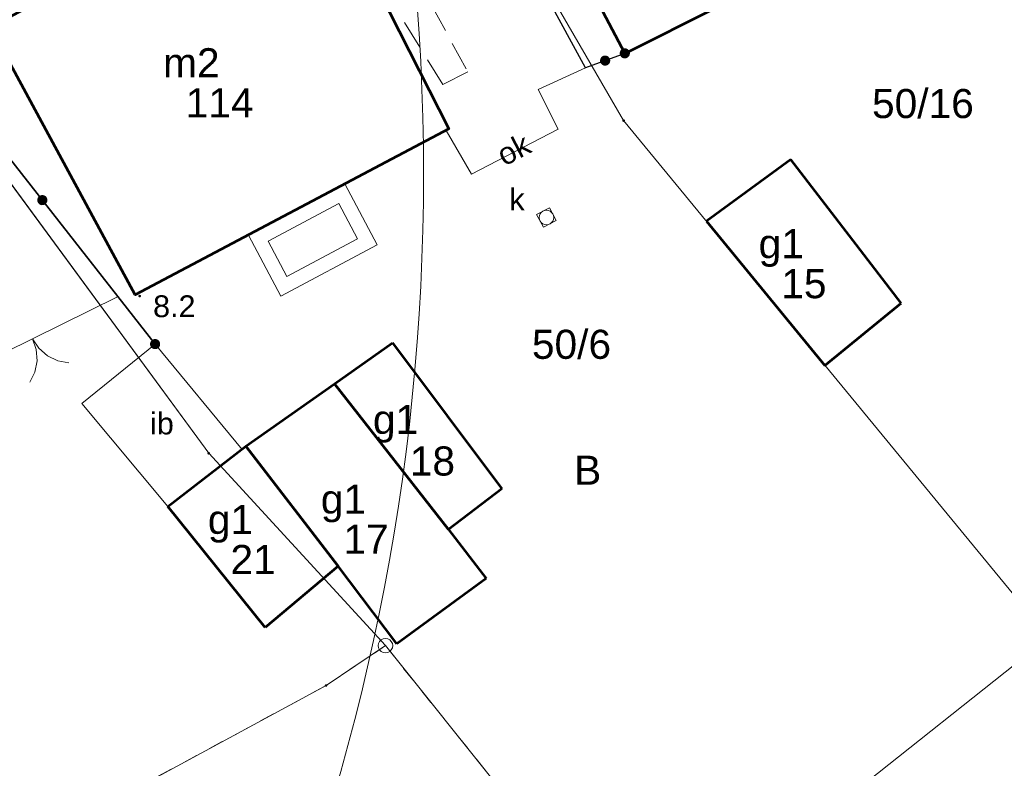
# Model space of a CAD drawing. Extents: x 5474185 to 5474933, y 5916077 to 5916824.
# Tile 187 of 256: x 5474742 to 5474776, y 5916216 to 5916242. Entities that reach past the tile are written whole.
import ezdxf
from ezdxf.enums import TextEntityAlignment as Align

# ---------------------------------------------------------------- set-up
doc = ezdxf.new("R2010")
doc.units = 0
doc.linetypes.add('PRZER1-1', pattern=[1, 0.5, -0.5])
doc.linetypes.add('PRZER2-1', pattern=[1.5, 1, -0.5])
for name, color, linetype, lineweight in [('GEPPGD', 253, 'CONTINUOUS', 18), ('GESBTO', 253, 'CONTINUOUS', 18), ('GESBZO', 253, 'CONTINUOUS', 50), ('GESBZO_O', 253, 'CONTINUOUS', 50), ('GESDZI', 253, 'CONTINUOUS', 18), ('GESDZI_O', 253, 'CONTINUOUS', 18), ('GESUZY', 253, 'CONTINUOUS', 18), ('GESUZY_O', 253, 'CONTINUOUS', 18), ('GSLINK', 253, 'CONTINUOUS', 18), ('GSLINK_O', 253, 'CONTINUOUS', 18), ('GSLKBR', 253, 'CONTINUOUS', 18), ('GSLKOG', 253, 'CONTINUOUS', 35), ('GSPWPN', 253, 'CONTINUOUS', 13), ('GSPWPN_O', 253, 'CONTINUOUS', 13), ('GSSIIN', 253, 'CONTINUOUS', 18), ('GSSIIN_O', 253, 'CONTINUOUS', 18), ('GSSKOD', 253, 'CONTINUOUS', 18), ('GUPIWZ', 253, 'CONTINUOUS', 18), ('GUPIWZ_O', 253, 'CONTINUOUS', 18), ('GUPKSD', 61, 'CONTINUOUS', 18), ('IS HP zasięg', 251, 'CONTINUOUS', 20)]:
    doc.layers.add(name, color=color, linetype=linetype, lineweight=lineweight)
doc.styles.add('Arial', font='arial.ttf')

msp = doc.modelspace()

# ---------------------------------------------------------------- hatches: boundary and pattern name
at = {"layer": 'GEPPGD'}
for points in [[(5474762.83, 5916238.685), (5474762.816094, 5916238.687202), (5474762.80355, 5916238.693594), (5474762.793594, 5916238.70355), (5474762.787202, 5916238.716094), (5474762.785, 5916238.73), (5474762.787202, 5916238.743906), (5474762.793594, 5916238.75645), (5474762.80355, 5916238.766406), (5474762.816094, 5916238.772798), (5474762.83, 5916238.775), (5474762.843906, 5916238.772798), (5474762.85645, 5916238.766406), (5474762.866406, 5916238.75645), (5474762.872798, 5916238.743906), (5474762.875, 5916238.73), (5474762.872798, 5916238.716094), (5474762.866406, 5916238.70355), (5474762.85645, 5916238.693594), (5474762.843906, 5916238.687202)], [(5474748.58, 5916227.255), (5474748.566094, 5916227.257202), (5474748.55355, 5916227.263594), (5474748.543594, 5916227.27355), (5474748.537202, 5916227.286094), (5474748.535, 5916227.3), (5474748.537202, 5916227.313906), (5474748.543594, 5916227.32645), (5474748.55355, 5916227.336406), (5474748.566094, 5916227.342798), (5474748.58, 5916227.345), (5474748.593906, 5916227.342798), (5474748.60645, 5916227.336406), (5474748.616406, 5916227.32645), (5474748.622798, 5916227.313906), (5474748.625, 5916227.3), (5474748.622798, 5916227.286094), (5474748.616406, 5916227.27355), (5474748.60645, 5916227.263594), (5474748.593906, 5916227.257202)], [(5474752.61, 5916219.275), (5474752.596094, 5916219.277202), (5474752.58355, 5916219.283594), (5474752.573594, 5916219.29355), (5474752.567202, 5916219.306094), (5474752.565, 5916219.32), (5474752.567202, 5916219.333906), (5474752.573594, 5916219.34645), (5474752.58355, 5916219.356406), (5474752.596094, 5916219.362798), (5474752.61, 5916219.365), (5474752.623906, 5916219.362798), (5474752.63645, 5916219.356406), (5474752.646406, 5916219.34645), (5474752.652798, 5916219.333906), (5474752.655, 5916219.32), (5474752.652798, 5916219.306094), (5474752.646406, 5916219.29355), (5474752.63645, 5916219.283594), (5474752.623906, 5916219.277202)]]:
    msp.add_hatch(color=256, dxfattribs=at).paths.add_polyline_path(points)
at = {"layer": 'GSLKOG'}
for points in [[(5474762.886236, 5916240.865755), (5474762.840584, 5916240.86749), (5474762.796937, 5916240.880981), (5474762.75827, 5916240.90531), (5474762.727217, 5916240.938818), (5474762.705894, 5916240.97922), (5474762.695755, 5916241.023764), (5474762.69749, 5916241.069416), (5474762.710981, 5916241.113063), (5474762.73531, 5916241.15173), (5474762.768818, 5916241.182783), (5474762.80922, 5916241.204106), (5474762.853764, 5916241.214245), (5474762.899416, 5916241.21251), (5474762.943063, 5916241.199019), (5474762.98173, 5916241.17469), (5474763.012783, 5916241.141182), (5474763.034106, 5916241.10078), (5474763.044245, 5916241.056236), (5474763.04251, 5916241.010584), (5474763.029019, 5916240.966937), (5474763.00469, 5916240.92827), (5474762.971182, 5916240.897217), (5474762.93078, 5916240.875894)], [(5474762.211236, 5916240.615755), (5474762.165584, 5916240.61749), (5474762.121937, 5916240.630981), (5474762.08327, 5916240.65531), (5474762.052217, 5916240.688818), (5474762.030894, 5916240.72922), (5474762.020755, 5916240.773764), (5474762.02249, 5916240.819416), (5474762.035981, 5916240.863063), (5474762.06031, 5916240.90173), (5474762.093818, 5916240.932783), (5474762.13422, 5916240.954106), (5474762.178764, 5916240.964245), (5474762.224416, 5916240.96251), (5474762.268063, 5916240.949019), (5474762.30673, 5916240.92469), (5474762.337783, 5916240.891182), (5474762.359106, 5916240.85078), (5474762.369245, 5916240.806236), (5474762.36751, 5916240.760584), (5474762.354019, 5916240.716937), (5474762.32969, 5916240.67827), (5474762.296182, 5916240.647217), (5474762.25578, 5916240.625894)], [(5474762.211236, 5916240.615755), (5474762.165584, 5916240.61749), (5474762.121937, 5916240.630981), (5474762.08327, 5916240.65531), (5474762.052217, 5916240.688818), (5474762.030894, 5916240.72922), (5474762.020755, 5916240.773764), (5474762.02249, 5916240.819416), (5474762.035981, 5916240.863063), (5474762.06031, 5916240.90173), (5474762.093818, 5916240.932783), (5474762.13422, 5916240.954106), (5474762.178764, 5916240.964245), (5474762.224416, 5916240.96251), (5474762.268063, 5916240.949019), (5474762.30673, 5916240.92469), (5474762.337783, 5916240.891182), (5474762.359106, 5916240.85078), (5474762.369245, 5916240.806236), (5474762.36751, 5916240.760584), (5474762.354019, 5916240.716937), (5474762.32969, 5916240.67827), (5474762.296182, 5916240.647217), (5474762.25578, 5916240.625894)], [(5474742.845558, 5916235.823573), (5474742.801318, 5916235.834967), (5474742.761533, 5916235.857423), (5474742.728917, 5916235.88941), (5474742.705691, 5916235.928749), (5474742.693438, 5916235.97276), (5474742.692993, 5916236.018442), (5474742.704387, 5916236.062682), (5474742.726843, 5916236.102467), (5474742.75883, 5916236.135083), (5474742.79817, 5916236.158309), (5474742.84218, 5916236.170562), (5474742.887862, 5916236.171008), (5474742.932102, 5916236.159613), (5474742.971887, 5916236.137157), (5474743.004503, 5916236.10517), (5474743.027729, 5916236.065831), (5474743.039982, 5916236.02182), (5474743.040428, 5916235.976138), (5474743.029033, 5916235.931898), (5474743.006577, 5916235.892113), (5474742.97459, 5916235.859497), (5474742.935251, 5916235.836271), (5474742.89124, 5916235.824018)], [(5474742.845558, 5916235.823573), (5474742.801318, 5916235.834967), (5474742.761533, 5916235.857423), (5474742.728917, 5916235.88941), (5474742.705691, 5916235.928749), (5474742.693438, 5916235.97276), (5474742.692993, 5916236.018442), (5474742.704387, 5916236.062682), (5474742.726843, 5916236.102467), (5474742.75883, 5916236.135083), (5474742.79817, 5916236.158309), (5474742.84218, 5916236.170562), (5474742.887862, 5916236.171008), (5474742.932102, 5916236.159613), (5474742.971887, 5916236.137157), (5474743.004503, 5916236.10517), (5474743.027729, 5916236.065831), (5474743.039982, 5916236.02182), (5474743.040428, 5916235.976138), (5474743.029033, 5916235.931898), (5474743.006577, 5916235.892113), (5474742.97459, 5916235.859497), (5474742.935251, 5916235.836271), (5474742.89124, 5916235.824018)], [(5474746.718848, 5916230.876283), (5474746.674608, 5916230.887677), (5474746.634823, 5916230.910133), (5474746.602207, 5916230.94212), (5474746.578981, 5916230.981459), (5474746.566728, 5916231.02547), (5474746.566283, 5916231.071152), (5474746.577677, 5916231.115392), (5474746.600133, 5916231.155177), (5474746.63212, 5916231.187793), (5474746.671459, 5916231.211019), (5474746.71547, 5916231.223272), (5474746.761152, 5916231.223717), (5474746.805392, 5916231.212323), (5474746.845177, 5916231.189867), (5474746.877793, 5916231.15788), (5474746.901019, 5916231.118541), (5474746.913272, 5916231.07453), (5474746.913717, 5916231.028848), (5474746.902323, 5916230.984608), (5474746.879867, 5916230.944823), (5474746.84788, 5916230.912207), (5474746.808541, 5916230.888981), (5474746.76453, 5916230.876728)]]:
    msp.add_hatch(color=256, dxfattribs=at).paths.add_polyline_path(points)
at = {"layer": 'GSPWPN'}
msp.add_hatch(color=256, dxfattribs=at).paths.add_polyline_path([(5474746.21, 5916232.655), (5474746.198353, 5916232.656533), (5474746.1875, 5916232.661029), (5474746.17818, 5916232.66818), (5474746.171029, 5916232.6775), (5474746.166533, 5916232.688353), (5474746.165, 5916232.7), (5474746.166533, 5916232.711647), (5474746.171029, 5916232.7225), (5474746.17818, 5916232.73182), (5474746.1875, 5916232.738971), (5474746.198353, 5916232.743467), (5474746.21, 5916232.745), (5474746.221647, 5916232.743467), (5474746.2325, 5916232.738971), (5474746.24182, 5916232.73182), (5474746.248971, 5916232.7225), (5474746.253467, 5916232.711647), (5474746.255, 5916232.7), (5474746.253467, 5916232.688353), (5474746.248971, 5916232.6775), (5474746.24182, 5916232.66818), (5474746.2325, 5916232.661029), (5474746.221647, 5916232.656533)])

# ---------------------------------------------------------------- linework, layer by layer
at = {"layer": 'GEPPGD', "elevation": 10.24, "flags": 128}
msp.add_lwpolyline([(5474754.65, 5916220.94), (5474754.727254, 5916220.927764), (5474754.796946, 5916220.892254), (5474754.852254, 5916220.836946), (5474754.887764, 5916220.767254), (5474754.9, 5916220.69), (5474754.887764, 5916220.612746), (5474754.852254, 5916220.543054), (5474754.796946, 5916220.487746), (5474754.727254, 5916220.452236), (5474754.65, 5916220.44), (5474754.572746, 5916220.452236), (5474754.503054, 5916220.487746), (5474754.447746, 5916220.543054), (5474754.412236, 5916220.612746), (5474754.4, 5916220.69), (5474754.412236, 5916220.767254), (5474754.447746, 5916220.836946), (5474754.503054, 5916220.892254), (5474754.572746, 5916220.927764), (5474754.65, 5916220.94)], close=True, dxfattribs=at)
at = {"layer": 'GESBTO', "linetype": 'Continuous', "lineweight": 13}
for p, q in [((5474749.95, 5916234.79, 10.18), (5474753.26, 5916236.56, 10.18)), ((5474753.26, 5916236.56, 10.18), (5474754.37, 5916234.46, 10.18)), ((5474750.625447, 5916234.584192, 10.18), (5474753.052733, 5916235.882167, 10.18)), ((5474753.052733, 5916235.882167, 10.18), (5474753.694873, 5916234.667308, 10.18)), ((5474751.06, 5916232.7, 10.18), (5474749.95, 5916234.79, 10.18)), ((5474751.266945, 5916233.376325, 10.18), (5474750.625447, 5916234.584192, 10.18)), ((5474754.37, 5916234.46, 10.18), (5474751.06, 5916232.7, 10.18)), ((5474753.694873, 5916234.667308, 10.18), (5474751.266945, 5916233.376325, 10.18))]:
    msp.add_line(p, q, dxfattribs=at)
at = {"layer": 'GESBZO', "linetype": 'Continuous', "lineweight": 53}
for p, q in [((5474768.57, 5916237.39, 10.18), (5474765.68, 5916235.27, 10.18)), ((5474770.7, 5916234.62, 10.18), (5474768.57, 5916237.39, 10.18)), ((5474765.68, 5916235.27, 10.18), (5474769.74, 5916230.32, 10.18)), ((5474772.36, 5916232.46, 10.18), (5474770.7, 5916234.62, 10.18)), ((5474769.74, 5916230.32, 10.18), (5474772.36, 5916232.46, 10.18)), ((5474752.9, 5916229.68, 10.18), (5474754.89, 5916231.09, 10.18)), ((5474754.89, 5916231.09, 10.18), (5474758.65, 5916226.08, 10.18)), ((5474749.86, 5916227.54, 10.18), (5474752.9, 5916229.68, 10.18)), ((5474752.9, 5916229.68, 10.18), (5474756.82, 5916224.68, 10.18)), ((5474756.82, 5916224.68, 10.18), (5474752.9, 5916229.68, 10.18)), ((5474747.18, 5916225.47, 10.18), (5474749.86, 5916227.54, 10.18)), ((5474753.03, 5916223.42, 10.18), (5474749.86, 5916227.54, 10.18)), ((5474749.86, 5916227.54, 10.18), (5474753.03, 5916223.42, 10.18)), ((5474758.65, 5916226.08, 10.18), (5474756.82, 5916224.68, 10.18)), ((5474750.52, 5916221.31, 10.18), (5474747.18, 5916225.47, 10.18)), ((5474756.82, 5916224.68, 10.18), (5474758.11, 5916223, 10.18)), ((5474753.03, 5916223.42, 10.18), (5474750.52, 5916221.31, 10.18)), ((5474755.04, 5916220.75, 10.18), (5474753.03, 5916223.42, 10.18)), ((5474758.11, 5916223, 10.18), (5474755.04, 5916220.75, 10.18))]:
    msp.add_line(p, q, dxfattribs=at)
at = {"layer": 'GESBZO', "linetype": 'Continuous', "lineweight": 53, "elevation": 10.18, "flags": 128}
for points in [[(5474762.25, 5916252.72), (5474757.83, 5916250.6), (5474762.87, 5916241.04), (5474772.45, 5916245.86), (5474767.54, 5916255.29)], [(5474752.06, 5916247.83), (5474756.83, 5916238.45), (5474746.06, 5916232.74), (5474741.08, 5916241.94), (5474744.98, 5916244.04)]]:
    msp.add_lwpolyline(points, dxfattribs=at)
at = {"layer": 'GESDZI', "linetype": 'Continuous', "lineweight": 13}
for p, q in [((5474756.26, 5916250.08, 10.22), (5474762.83, 5916238.73, 10.22)), ((5474762.83, 5916238.73, 10.22), (5474756.26, 5916250.08, 10.22)), ((5474748.58, 5916227.3, 10.22), (5474738.75, 5916240.69, 10.22)), ((5474738.75, 5916240.69, 10.22), (5474748.58, 5916227.3, 10.22)), ((5474762.83, 5916238.73, 10.22), (5474777.43, 5916220.97, 10.22)), ((5474777.43, 5916220.97, 10.22), (5474762.83, 5916238.73, 10.22)), ((5474754.65, 5916220.69, 10.22), (5474748.58, 5916227.3, 10.22)), ((5474748.58, 5916227.3, 10.22), (5474754.65, 5916220.69, 10.22)), ((5474763.37, 5916209.81, 10.22), (5474777.43, 5916220.97, 10.22)), ((5474752.61, 5916219.32, 10.22), (5474754.65, 5916220.69, 10.22)), ((5474754.65, 5916220.69, 10.22), (5474763.37, 5916209.81, 10.22)), ((5474738.93, 5916211.92, 10.22), (5474752.61, 5916219.32, 10.22))]:
    msp.add_line(p, q, dxfattribs=at)
at = {"layer": 'GESUZY', "linetype": 'PRZER1-1', "lineweight": 13}
for p, q in [((5474752.61, 5916219.32, 10.08), (5474754.65, 5916220.69, 10.08)), ((5474754.65, 5916220.69, 10.08), (5474763.37, 5916209.81, 10.08)), ((5474738.93, 5916211.92, 10.08), (5474752.61, 5916219.32, 10.08))]:
    msp.add_line(p, q, dxfattribs=at)
at = {"layer": 'GSLINK', "linetype": 'Continuous', "lineweight": 13}
for p, q in [((5474759.9, 5916239.8, 10.18), (5474761.52, 5916240.54, 10.18)), ((5474760.58, 5916238.44, 10.18), (5474759.9, 5916239.8, 10.18)), ((5474757.6, 5916236.89, 10.18), (5474760.58, 5916238.44, 10.18)), ((5474756.73, 5916238.39, 10.18), (5474757.6, 5916236.89, 10.18))]:
    msp.add_line(p, q, dxfattribs=at)
at = {"layer": 'GSLKBR', "linetype": 'Continuous', "lineweight": 18, "elevation": 10.18, "flags": 128}
msp.add_lwpolyline([(5474739.6, 5916229.79), (5474745.47, 5916232.68)], dxfattribs=at)
at = {"layer": 'GSLKBR', "elevation": 10.18, "flags": 128}
for points in [[(5474742.535, 5916231.235), (5474742.660627, 5916230.86412), (5474742.685982, 5916230.473363), (5474742.609338, 5916230.089359), (5474742.435918, 5916229.738276)], [(5474743.78166, 5916230.400831), (5474743.397656, 5916230.477475), (5474743.046573, 5916230.650894), (5474742.752337, 5916230.909272), (5474742.535, 5916231.235)]]:
    msp.add_lwpolyline(points, dxfattribs=at)
at = {"layer": 'GSLKOG', "linetype": 'Continuous', "lineweight": 30}
for p, q in [((5474761.52, 5916240.54, 10.18), (5474753.2, 5916255.88, 10.18)), ((5474762.87, 5916241.04, 10.18), (5474761.52, 5916240.54, 10.18))]:
    msp.add_line(p, q, dxfattribs=at)
at = {"layer": 'GSLKOG', "linetype": 'Continuous', "lineweight": 35, "elevation": 10.18, "flags": 128}
msp.add_lwpolyline([(5474734.37, 5916246.85), (5474746.74, 5916231.05)], dxfattribs=at)
at = {"layer": 'GSSIIN', "linetype": 'Continuous', "lineweight": 13}
for p, q in [((5474746.74, 5916231.05, 10.18), (5474744.22, 5916229.01, 10.18)), ((5474749.73, 5916227.43, 10.18), (5474746.74, 5916231.05, 10.18)), ((5474744.22, 5916229.01, 10.18), (5474747.18, 5916225.47, 10.18)), ((5474747.18, 5916225.47, 10.18), (5474749.73, 5916227.43, 10.18))]:
    msp.add_line(p, q, dxfattribs=at)
at = {"layer": 'GSSKOD', "linetype": 'PRZER2-1', "lineweight": 13}
for p, q in [((5474749.78, 5916254.56, 10.18), (5474757.48, 5916240.4, 10.18)), ((5474756.62, 5916239.97, 10.18), (5474755, 5916242.6, 10.18)), ((5474757.48, 5916240.4, 10.18), (5474756.62, 5916239.97, 10.18))]:
    msp.add_line(p, q, dxfattribs=at)
at = {"layer": 'GUPIWZ'}
msp.add_3dface([(5474760.073031, 5916235.063017, 10.18), (5474760.516983, 5916235.293031, 10.18), (5474760.286969, 5916235.736983, 10.18), (5474759.843017, 5916235.506969, 10.18)], dxfattribs=at)
at = {"layer": 'GUPKSD', "elevation": 10.16, "flags": 128}
msp.add_lwpolyline([(5474760.18, 5916235.65), (5474760.244705, 5916235.641481), (5474760.305, 5916235.616506), (5474760.356777, 5916235.576777), (5474760.396506, 5916235.525), (5474760.421481, 5916235.464705), (5474760.43, 5916235.4), (5474760.421481, 5916235.335295), (5474760.396506, 5916235.275), (5474760.356777, 5916235.223223), (5474760.305, 5916235.183494), (5474760.244705, 5916235.158519), (5474760.18, 5916235.15), (5474760.115295, 5916235.158519), (5474760.055, 5916235.183494), (5474760.003223, 5916235.223223), (5474759.963494, 5916235.275), (5474759.938519, 5916235.335295), (5474759.93, 5916235.4), (5474759.938519, 5916235.464705), (5474759.963494, 5916235.525), (5474760.003223, 5916235.576777), (5474760.055, 5916235.616506), (5474760.115295, 5916235.641481), (5474760.18, 5916235.65)], close=True, dxfattribs=at)
at = {"layer": 'IS HP zasięg', "lineweight": 15, "ltscale": 0.7}
msp.add_circle((5474680.96, 5916236.9), 75, dxfattribs=at)
msp.add_circle((5474680.96, 5916236.9), 75, dxfattribs=at)

# ---------------------------------------------------------------- texts
at = {"layer": 'GESBZO_O', "linetype": 'Continuous', "lineweight": 0, "style": 'Arial'}
for s, p in [('m2', (5474748.955, 5916240.216171, 10.8)), ('g1', (5474769.02, 5916234.001311, 10.8)), ('g1', (5474755.775, 5916227.961846, 10.8)), ('g1', (5474753.985, 5916225.223745, 10.8)), ('g1', (5474750.105, 5916224.524232, 10.8))]:
    msp.add_text(s, height=1, dxfattribs=at).set_placement(p, align=Align.RIGHT)
for s, p in [('114', (5474748.955, 5916238.841171, 10.8)), ('15', (5474769.02, 5916232.626311, 10.8)), ('18', (5474756.262472, 5916226.533428, 10.8)), ('17', (5474753.985, 5916223.848745, 10.8)), ('21', (5474750.105, 5916223.149232, 10.8))]:
    msp.add_text(s, height=1, dxfattribs=at).set_placement(p, align=Align.CENTER)
at = {"layer": 'GESDZI_O', "linetype": 'Continuous', "lineweight": 0, "style": 'Arial'}
for s, p in [('50/16', (5474771.359698, 5916238.81538, 10.8)), ('50/6', (5474759.679712, 5916230.543499, 10.8))]:
    msp.add_text(s, height=1, dxfattribs=at).set_placement(p)
at = {"layer": 'GESUZY_O', "linetype": 'Continuous', "lineweight": 0, "style": 'Arial'}
msp.add_text('B', height=1, dxfattribs=at).set_placement((5474761.130657, 5916226.217736, 10.8))
at = {"layer": 'GSLINK_O', "linetype": 'Continuous', "lineweight": 0, "style": 'Arial'}
msp.add_text('ok', height=0.75, rotation=27.480464, dxfattribs=at).set_placement((5474759.225424, 5916237.404635, 10.8), align=Align.CENTER)
at = {"layer": 'GSPWPN_O', "linetype": 'Continuous', "lineweight": 0, "style": 'Arial'}
msp.add_text('8.2', height=0.75, dxfattribs=at).set_placement((5474746.670527, 5916231.975523, 10.8))
at = {"layer": 'GSSIIN_O', "linetype": 'Continuous', "lineweight": 0, "style": 'Arial'}
msp.add_text('ib', height=0.75, dxfattribs=at).set_placement((5474746.975, 5916227.946849, 10.8), align=Align.CENTER)
at = {"layer": 'GUPIWZ_O', "linetype": 'Continuous', "lineweight": 0, "style": 'Arial'}
msp.add_text('k', height=0.75, dxfattribs=at).set_placement((5474759.43, 5916235.65, 10.8), align=Align.RIGHT)

doc.saveas('drawing.dxf')
